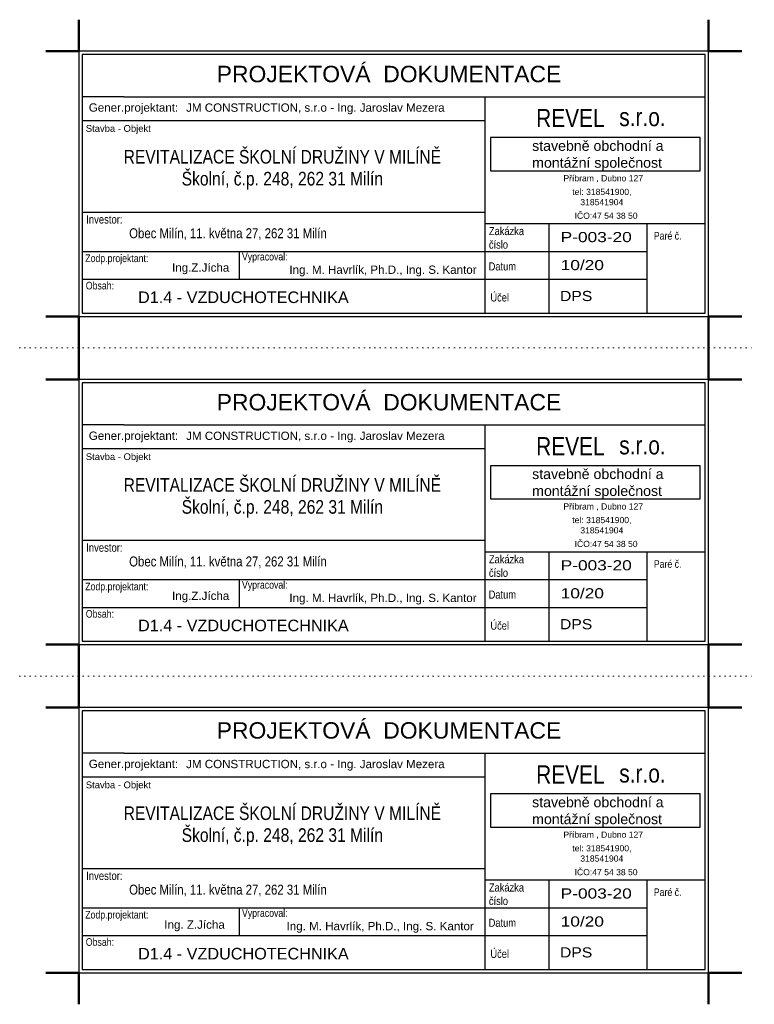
# Paper-space layout 'Desky' of a CAD drawing. Header units: millimetres. Extents: x -8 to 214, y 0 to 297.
import ezdxf

# ---------------------------------------------------------------- set-up
doc = ezdxf.new("R2010")
doc.units = ezdxf.units.MM
doc.header["$LTSCALE"] = 10
doc.linetypes.add('ACAD_ISO07W100', pattern=[3, 0, -3])
doc.linetypes.add('DASHDOTX2', pattern=[50.8, 25.4, -12.7, 0, -12.7])
doc.layers.add('netisk', color=210, linetype='Continuous', lineweight=50, plot=False)
doc.layers.add('Standard', color=7, linetype='Continuous', lineweight=25)
doc.layers.add('T-pp_privodni', color=1, linetype='DASHDOTX2', lineweight=50)
doc.styles.add('ARIAL', font='arial.ttf')
doc.styles.add('ARIALNARROW', font='ARIALN.TTF')

psp = doc.layouts.new('Desky')

# ---------------------------------------------------------------- linework, layer by layer
at = {"layer": 'netisk'}
for points in [[(10.24, 287.92), (10.24, 297.42)], [(200.24, 287.92), (200.24, 297.42)], [(10.24, 287.92), (0.24, 287.92)], [(200.24, 287.92), (210.24, 287.92)], [(10.24, 207.92), (0.24, 207.92)], [(10.24, 198.42), (10.24, 207.92)], [(200.24, 207.92), (210.24, 207.92)], [(200.24, 198.42), (200.24, 207.92)], [(10.24, 188.92), (10.24, 198.42)], [(200.24, 188.92), (200.24, 198.42)], [(10.24, 188.92), (0.24, 188.92)], [(200.24, 188.92), (210.24, 188.92)], [(10.24, 108.92), (0.24, 108.92)], [(10.24, 99.42), (10.24, 108.92)], [(200.24, 108.92), (210.24, 108.92)], [(200.24, 99.42), (200.24, 108.92)], [(10.24, 89.92), (10.24, 99.42)], [(200.24, 89.92), (200.24, 99.42)], [(10.24, 89.92), (0.24, 89.92)], [(200.24, 89.92), (210.24, 89.92)], [(10.24, 9.92), (0.24, 9.92)], [(10.24, 0.42), (10.24, 9.92)], [(200.24, 9.92), (210.24, 9.92)], [(200.24, 0.42), (200.24, 9.92)]]:
    psp.add_lwpolyline(points, dxfattribs=at)
at = {"layer": 'Standard', "color": 0, "linetype": 'Continuous', "lineweight": 25}
for p, q in [((10.24, 287.92), (10.24, 207.92)), ((200.24, 287.92), (10.24, 287.92)), ((11.26, 286.9), (11.26, 208.94)), ((199.22, 286.9), (11.26, 286.9)), ((199.22, 208.94), (199.22, 286.9)), ((200.24, 207.92), (200.24, 287.92)), ((23.79, 274.18), (11.26, 274.18)), ((23.79, 274.18), (199.22, 274.18)), ((132.85, 208.94), (132.85, 274.18)), ((11.26, 267.04), (132.85, 267.04)), ((134.39, 261.87), (134.39, 251.86)), ((197.7, 261.87), (134.39, 261.87)), ((197.7, 251.86), (197.7, 261.87)), ((134.39, 251.86), (197.7, 251.86)), ((11.26, 239.38), (132.85, 239.38)), ((132.85, 235.95), (199.22, 235.95)), ((132.85, 235.95), (199.22, 235.95)), ((152.15, 208.94), (152.15, 235.95)), ((181.65, 208.94), (181.65, 235.95)), ((11.26, 227.54), (132.85, 227.54)), ((58.63, 227.54), (58.63, 219.14)), ((132.85, 227.54), (181.65, 227.54)), ((11.26, 219.14), (181.65, 219.14)), ((132.85, 219.14), (181.65, 219.14)), ((10.24, 207.92), (200.24, 207.92)), ((11.26, 208.94), (199.22, 208.94)), ((10.24, 188.92), (10.24, 108.92)), ((200.24, 188.92), (10.24, 188.92)), ((11.26, 187.9), (11.26, 109.94)), ((199.22, 187.9), (11.26, 187.9)), ((199.22, 109.94), (199.22, 187.9)), ((200.24, 108.92), (200.24, 188.92)), ((23.79, 175.18), (11.26, 175.18)), ((23.79, 175.18), (199.22, 175.18)), ((132.85, 109.94), (132.85, 175.18)), ((11.26, 168.04), (132.85, 168.04)), ((134.39, 162.87), (134.39, 152.86)), ((197.7, 162.87), (134.39, 162.87)), ((197.7, 152.86), (197.7, 162.87)), ((134.39, 152.86), (197.7, 152.86)), ((11.26, 140.38), (132.85, 140.38)), ((132.85, 136.95), (199.22, 136.95)), ((132.85, 136.95), (199.22, 136.95)), ((152.15, 109.94), (152.15, 136.95)), ((181.65, 109.94), (181.65, 136.95)), ((11.26, 128.54), (132.85, 128.54)), ((58.63, 128.54), (58.63, 120.14)), ((132.85, 128.54), (181.65, 128.54)), ((11.26, 120.14), (181.65, 120.14)), ((132.85, 120.14), (181.65, 120.14)), ((11.26, 109.94), (199.22, 109.94)), ((10.24, 108.92), (200.24, 108.92)), ((10.24, 89.92), (10.24, 9.92)), ((200.24, 89.92), (10.24, 89.92)), ((200.24, 9.92), (200.24, 89.92)), ((11.26, 88.9), (11.26, 10.94)), ((199.22, 88.9), (11.26, 88.9)), ((199.22, 10.94), (199.22, 88.9)), ((23.79, 76.18), (11.26, 76.18)), ((23.79, 76.18), (199.22, 76.18)), ((132.85, 10.94), (132.85, 76.18)), ((11.26, 69.04), (132.85, 69.04)), ((134.39, 63.87), (134.39, 53.86)), ((197.7, 63.87), (134.39, 63.87)), ((197.7, 53.86), (197.7, 63.87)), ((134.39, 53.86), (197.7, 53.86)), ((11.26, 41.38), (132.85, 41.38)), ((132.85, 37.95), (199.22, 37.95)), ((132.85, 37.95), (199.22, 37.95)), ((152.15, 10.94), (152.15, 37.95)), ((181.65, 10.94), (181.65, 37.95)), ((11.26, 29.54), (132.85, 29.54)), ((58.63, 29.54), (58.63, 21.14)), ((132.85, 29.54), (181.65, 29.54)), ((11.26, 21.14), (181.65, 21.14)), ((132.85, 21.14), (181.65, 21.14)), ((10.24, 9.92), (200.24, 9.92)), ((11.26, 10.94), (199.22, 10.94))]:
    psp.add_line(p, q, dxfattribs=at)
at = {"layer": 'T-pp_privodni', "linetype": 'ACAD_ISO07W100', "lineweight": 5, "ltscale": 0.05}
for points in [[(-7.62, 198.42), (214.02, 198.42)], [(-7.62, 99.42), (214.02, 99.42)]]:
    psp.add_lwpolyline(points, dxfattribs=at)

# ---------------------------------------------------------------- texts
at = {"layer": 'Standard', "color": 0, "linetype": 'Continuous', "lineweight": 25, "attachment_point": 7}
for s, insert, char_height, width, style in [('PROJEKTOVÁ  DOKUMENTACE', (51.83, 278.5), 4.9419, 183.7638, 'ARIAL'), ('\\W1.00;Gener.projektant:', (13.23, 268.93), 2.5, 23.1064, 'ARIAL'), ('JM CONSTRUCTION, s.r.o - Ing. Jaroslav Mezera', (42.6, 268.9), 2.5, 78.6036, 'ARIAL'), ('\\pi0.0189;stavebně obchodní a \\P\\pi0.03066;montážní společnost', (146.97, 251.84), 3.0578, 40.1291, 'ARIAL'), ('REVEL', (148.2, 265.01), 5.504, 22.4601, 'ARIALNARROW'), ('s.r.o.', (173.27, 265.23), 5.504, 15.8388, 'ARIALNARROW'), ('Stavba - Objekt', (12.33, 262.98), 2.0385, 25.7108, 'ARIAL'), ('Příbram , Dubno 127', (156.43, 248.33), 1.8532, 23.8362, 'ARIAL'), ('\\pi6.40393;tel: 318541900, \\P\\pi8.82914;318541904', (152.7, 241.44), 1.8532, 30.3829, 'ARIAL'), ('Investor:', (12.44, 235.9), 2.5, 13.9732, 'ARIALNARROW'), ('IČO:47 54 38 50', (159.81, 237.34), 1.8532, 19.02, 'ARIAL'), ('{\\C7;Zakázka}\\P{\\C7;číslo}', (133.95, 228.33), 2.4462, 10.7965, 'ARIALNARROW'), ('{\\C256;Obec Milín, 11. května 27, 262 31 Milín}', (25.41, 230.95), 3, 100.929, 'ARIALNARROW'), ('{\\W1.22;P-003-20}', (155.61, 230.28), 3.0578, 21.2932, 'ARIAL'), ('Paré č.', (183.7, 231.06), 2.3, 11.494, 'ARIALNARROW'), ('Zodp.projektant:', (12.16, 223.61), 2.3, 27.0993, 'ARIALNARROW'), ('Vypracoval:', (59.45, 224.11), 2.3, 18.9894, 'ARIALNARROW'), ('\\W1.00;Ing.Z.Jícha', (38.35, 220.65), 2.5, 44.295, 'ARIAL'), ('Ing. M. Havrlík, Ph.D., Ing. S. Kantor', (73.75, 220.01), 2.5, 67.6635, 'ARIAL'), ('Datum', (133.87, 221.76), 2.446, 10.7965, 'ARIALNARROW'), ('{\\W1.22;10/20}', (155.61, 221.83), 3.0578, 21.2932, 'ARIAL'), ('Obsah:', (12.33, 216.03), 2.3, 8.8059, 'ARIALNARROW'), ('D1.4 - VZDUCHOTECHNIKA', (28.09, 211.9), 3.5, 98.3818, 'ARIAL'), ('Účel', (134.4, 212.39), 2.446, 7.731, 'ARIALNARROW'), ('{\\W1.11;DPS}', (155.39, 212.51), 3.0578, 31.2932, 'ARIAL'), ('PROJEKTOVÁ  DOKUMENTACE', (51.83, 179.5), 4.9419, 183.7638, 'ARIAL'), ('\\W1.00;Gener.projektant:', (13.23, 169.93), 2.5, 23.1064, 'ARIAL'), ('JM CONSTRUCTION, s.r.o - Ing. Jaroslav Mezera', (42.6, 169.9), 2.5, 78.6036, 'ARIAL'), ('REVEL', (148.2, 166.01), 5.504, 22.4601, 'ARIALNARROW'), ('\\pi0.0189;stavebně obchodní a \\P\\pi0.03066;montážní společnost', (146.97, 152.84), 3.0578, 40.1291, 'ARIAL'), ('s.r.o.', (173.27, 166.23), 5.504, 15.8388, 'ARIALNARROW'), ('Stavba - Objekt', (12.33, 163.98), 2.0385, 25.7108, 'ARIAL'), ('Příbram , Dubno 127', (156.43, 149.33), 1.8532, 23.8362, 'ARIAL'), ('\\pi6.40393;tel: 318541900, \\P\\pi8.82914;318541904', (152.7, 142.44), 1.8532, 30.3829, 'ARIAL'), ('Investor:', (12.44, 136.9), 2.5, 13.9732, 'ARIALNARROW'), ('IČO:47 54 38 50', (159.81, 138.34), 1.8532, 19.02, 'ARIAL'), ('{\\C256;Obec Milín, 11. května 27, 262 31 Milín}', (25.41, 131.95), 3, 100.929, 'ARIALNARROW'), ('{\\C7;Zakázka}\\P{\\C7;číslo}', (133.95, 129.33), 2.4462, 10.7965, 'ARIALNARROW'), ('{\\W1.22;P-003-20}', (155.61, 131.28), 3.0578, 21.2932, 'ARIAL'), ('Paré č.', (183.7, 132.06), 2.3, 11.494, 'ARIALNARROW'), ('Zodp.projektant:', (12.16, 124.61), 2.3, 27.0993, 'ARIALNARROW'), ('Vypracoval:', (59.45, 125.11), 2.3, 18.9894, 'ARIALNARROW'), ('Ing. M. Havrlík, Ph.D., Ing. S. Kantor', (73.75, 121.01), 2.5, 67.6635, 'ARIAL'), ('Datum', (133.87, 122.76), 2.446, 10.7965, 'ARIALNARROW'), ('{\\W1.22;10/20}', (155.61, 122.83), 3.0578, 21.2932, 'ARIAL'), ('\\W1.00;Ing.Z.Jícha', (38.35, 121.65), 2.5, 44.295, 'ARIAL'), ('Obsah:', (12.33, 117.03), 2.3, 8.8059, 'ARIALNARROW'), ('D1.4 - VZDUCHOTECHNIKA', (28.09, 112.9), 3.5, 98.3818, 'ARIAL'), ('Účel', (134.4, 113.39), 2.446, 7.731, 'ARIALNARROW'), ('{\\W1.11;DPS}', (155.39, 113.51), 3.0578, 31.2932, 'ARIAL'), ('PROJEKTOVÁ  DOKUMENTACE', (51.83, 80.5), 4.9419, 183.7638, 'ARIAL'), ('JM CONSTRUCTION, s.r.o - Ing. Jaroslav Mezera', (42.6, 70.9), 2.5, 78.6036, 'ARIAL'), ('\\W1.00;Gener.projektant:', (13.23, 70.93), 2.5, 23.1064, 'ARIAL'), ('\\pi0.0189;stavebně obchodní a \\P\\pi0.03066;montážní společnost', (146.97, 53.84), 3.0578, 40.1291, 'ARIAL'), ('REVEL', (148.2, 67.01), 5.504, 22.4601, 'ARIALNARROW'), ('s.r.o.', (173.27, 67.23), 5.504, 15.8388, 'ARIALNARROW'), ('Stavba - Objekt', (12.33, 64.98), 2.0385, 25.7108, 'ARIAL'), ('Příbram , Dubno 127', (156.43, 50.33), 1.8532, 23.8362, 'ARIAL'), ('\\pi6.40393;tel: 318541900, \\P\\pi8.82914;318541904', (152.7, 43.44), 1.8532, 30.3829, 'ARIAL'), ('IČO:47 54 38 50', (159.81, 39.34), 1.8532, 19.02, 'ARIAL'), ('Investor:', (12.44, 37.9), 2.5, 13.9732, 'ARIALNARROW'), ('{\\C256;Obec Milín, 11. května 27, 262 31 Milín}', (25.41, 32.95), 3, 100.929, 'ARIALNARROW'), ('{\\C7;Zakázka}\\P{\\C7;číslo}', (133.95, 30.33), 2.4462, 10.7965, 'ARIALNARROW'), ('Paré č.', (183.7, 33.06), 2.3, 11.494, 'ARIALNARROW'), ('{\\W1.22;P-003-20}', (155.61, 32.28), 3.0578, 21.2932, 'ARIAL'), ('Zodp.projektant:', (12.16, 25.61), 2.3, 27.0993, 'ARIALNARROW'), ('Vypracoval:', (59.45, 26.11), 2.3, 18.9894, 'ARIALNARROW'), ('Datum', (133.87, 23.76), 2.446, 10.7965, 'ARIALNARROW'), ('{\\W1.22;10/20}', (155.61, 23.83), 3.0578, 21.2932, 'ARIAL'), ('Ing. Z.Jícha', (36.02, 22.46), 2.5, 44.295, 'ARIAL'), ('Ing. M. Havrlík, Ph.D., Ing. S. Kantor', (72.91, 22.01), 2.5, 67.6635, 'ARIAL'), ('Obsah:', (12.33, 18.03), 2.3, 8.8059, 'ARIALNARROW'), ('D1.4 - VZDUCHOTECHNIKA', (28.09, 13.9), 3.5, 98.3818, 'ARIAL'), ('Účel', (134.4, 14.39), 2.446, 7.731, 'ARIALNARROW'), ('{\\W1.11;DPS}', (155.39, 14.51), 3.0578, 31.2932, 'ARIAL')]:
    psp.add_mtext(s, dxfattribs=dict(at, insert=insert, char_height=char_height, width=width, style=style))
at = {"layer": 'Standard', "color": 0, "linetype": 'Continuous', "lineweight": 25, "char_height": 4.1119, "width": 106.3003, "attachment_point": 2, "line_spacing_factor": 0.963855, "style": 'ARIALNARROW'}
for insert in [(71.63, 258.13), (71.63, 159.13), (71.63, 60.13)]:
    psp.add_mtext('\\A1;{\\C7;REVITALIZACE ŠKOLNÍ DRUŽINY V MILÍNĚ\\PŠkolní, č.p. 248, 262 31 Milín}', dxfattribs=dict(at, insert=insert))

doc.saveas('drawing.dxf')
